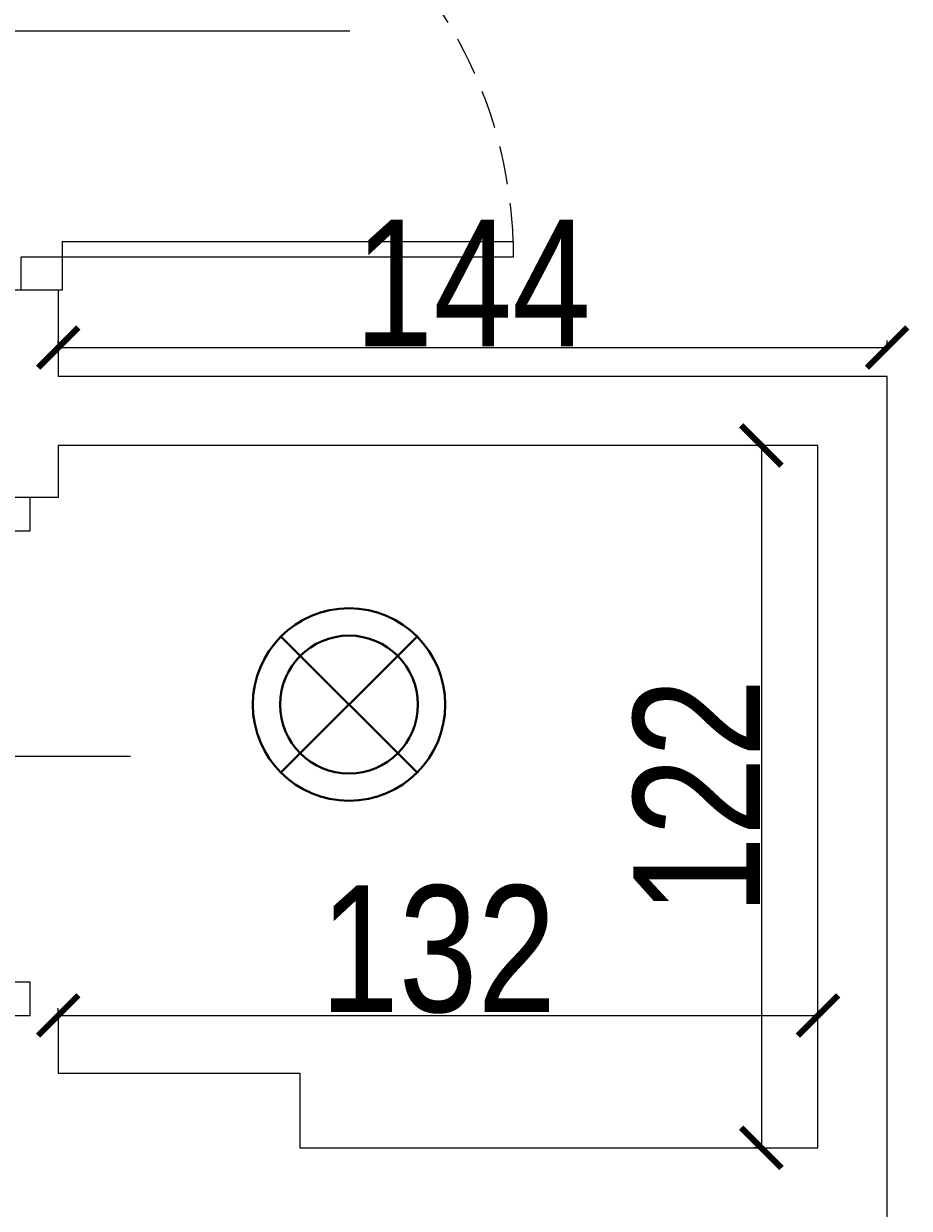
# Model space of a CAD drawing. Header units: millimetres. Extents: x -5941 to 19721, y -9230 to 6433.
# Tile 193 of 204: x 17120 to 17273, y 255 to 460. Entities that reach past the tile are written whole.
import ezdxf
from ezdxf.enums import TextEntityAlignment as Align

# ---------------------------------------------------------------- set-up
doc = ezdxf.new("R2010")
doc.units = ezdxf.units.MM
doc.linetypes.add('DASHED', pattern=[0.75, 0.5, -0.25])
for name, color, linetype in [('A_drzwi', 3, 'Continuous'), ('A_opis stolarki', 3, 'Continuous'), ('A_SC_MUROWANA_DZIAŁOWA', 42, 'Continuous'), ('A_wymiary', 55, 'Continuous')]:
    doc.layers.add(name, color=color, linetype=linetype)
doc.layers.add('e', color=1, linetype='Continuous', lineweight=40)
doc.styles.add('dar-styl', font='arial.ttf')
doc.styles.add('Opisowy', font='arial.ttf', dxfattribs={"width": 0.8})
doc.dimstyles.new('WYMIARY', dxfattribs={"dimtxt": 1.3, "dimasz": 7, "dimexe": 1.25, "dimexo": 0.3, "dimgap": 0.2, "dimtad": 1, "dimzin": 4, "dimtxsty": 'Opisowy', "dimblk1": 'ARCHTICK', "dimblk2": 'ARCHTICK', "dimsah": 1, "dimcen": 2.5, "dimazin": 0, "dimtfac": 1, "dimtmove": 1, "dimatfit": 3, "dimldrblk": 'ARCHTICK', "dimfxl": 0, "dimlwd": 18, "dimlwe": 9, "dimarcsym": 0})

# ---------------------------------------------------------------- blocks, each defined once
blk = doc.blocks.new('*U17')
at = {"color": 0}
for p, q in [((0, -6.5), (-88, -6.5)), ((-88, -6.5), (-88, -9.5)), ((0, -9.5), (0, -6.5)), ((0, -9.5), (-88, -9.5))]:
    blk.add_line(p, q, dxfattribs=at)
for points in [[(8, 0), (8, -6.5), (0, -6.5), (0, 0)], [(8, -94.5), (8, -101), (0, -101), (0, -94.5)]]:
    blk.add_lwpolyline(points, close=True, dxfattribs=at)
at = {"color": 0, "linetype": 'DASHED', "ltscale": 15}
blk.add_arc((0, -6.5), 88, 181.9536, 270, dxfattribs=at)
at = {"layer": 'A_opis stolarki'}
blk.add_line((-56.09, -50.5), (27.54, -50.5), dxfattribs=at)
at = {"layer": 'A_opis stolarki', "ltscale": 0.5, "style": 'dar-styl'}
blk.add_attdef('ODPORNOŚĆ_OGNIOWA', text='', height=15, rotation=274.0633, dxfattribs=at).set_placement((27.26, -47.55), align=Align.TOP_CENTER)
blk.add_attdef('SYMBOL_DRZWI1', text='', height=14, dxfattribs=at).set_placement((-16.77, -50.5), align=Align.BOTTOM_CENTER)
blk.add_attdef('SYMBOL_DRZWI2', text='', height=14, dxfattribs=at).set_placement((-16.77, -53.5), align=Align.TOP_CENTER)
blk = doc.blocks.new('*U16')
at = {"color": 0}
for p, q in [((-28.55, -9.5), (-28.55, -6.5)), ((-28.55, -6.5), (59.45, -6.5)), ((59.45, -6.5), (59.45, -9.5)), ((-28.55, -9.5), (59.45, -9.5))]:
    blk.add_line(p, q, dxfattribs=at)
for points in [[(-36.55, 0), (-36.55, -6.5), (-28.55, -6.5), (-28.55, 0)], [(-36.55, -94.5), (-36.55, -101), (-28.55, -101), (-28.55, -94.5)]]:
    blk.add_lwpolyline(points, close=True, dxfattribs=at)
at = {"color": 0, "linetype": 'DASHED', "ltscale": 15}
blk.add_arc((-28.55, -6.5), 88, 270, 358.0464, dxfattribs=at)
at = {"layer": 'A_opis stolarki'}
blk.add_line((-56.09, -50.5), (27.54, -50.5), dxfattribs=at)
at = {"layer": 'A_opis stolarki', "ltscale": 0.5, "style": 'dar-styl', "text_generation_flag": 2}
blk.add_attdef('ODPORNOŚĆ_OGNIOWA', text='', height=15, rotation=85.9367, dxfattribs=at).set_placement((-55.81, -47.55), align=Align.TOP_CENTER)
at = {"layer": 'A_opis stolarki', "ltscale": 0.5, "style": 'dar-styl'}
blk.add_attdef('SYMBOL_DRZWI1', text='', height=14, dxfattribs=at).set_placement((-16.77, -50.5), align=Align.BOTTOM_CENTER)
blk.add_attdef('SYMBOL_DRZWI2', text='', height=14, dxfattribs=at).set_placement((-16.77, -53.5), align=Align.TOP_CENTER)
blk = doc.blocks.new('_ArchTick')
at = {"color": 0, "const_width": 0.15}
blk.add_lwpolyline([(-0.5, -0.5), (0.5, 0.5)], dxfattribs=at)
blk = doc.blocks.new('*D75')
at = {"layer": 'A_wymiary', "color": 0, "lineweight": 9}
for p, q in [((17248.5, 387.08), (17246.55, 387.08)), ((17247.5, 265.08), (17246.55, 265.08))]:
    blk.add_line(p, q, dxfattribs=at)
at = {"layer": 'A_wymiary', "color": 0, "lineweight": 18}
blk.add_line((17247.8, 387.08), (17247.8, 265.08), dxfattribs=at)
at = {"layer": 'Defpoints', "color": 0}
for p in [(17257.63, 387.08), (17247.8, 265.08), (17247.8, 265.08)]:
    blk.add_point(p, dxfattribs=at)
at = {"layer": 'A_wymiary', "color": 0, "lineweight": 18, "xscale": 7, "yscale": 7, "zscale": 7}
for p, rotation in [((17247.8, 387.08), 90), ((17247.8, 265.08), 270)]:
    blk.add_blockref('_ArchTick', p, dxfattribs=dict(at, rotation=rotation))
at = {"layer": 'A_wymiary', "color": 0, "insert": (17236.55, 326.08), "char_height": 1.3, "attachment_point": 5, "rotation": 90, "style": 'Opisowy'}
blk.add_mtext('{\\H16.923077x;\\C3;122}', dxfattribs=at)
blk = doc.blocks.new('*D76')
at = {"layer": 'A_wymiary', "color": 0, "lineweight": 9}
for p, q in [((17125.63, 287.38), (17125.63, 289.33)), ((17257.63, 287.38), (17257.63, 289.33))]:
    blk.add_line(p, q, dxfattribs=at)
at = {"layer": 'A_wymiary', "color": 0, "lineweight": 18}
blk.add_line((17125.63, 288.08), (17257.63, 288.08), dxfattribs=at)
at = {"layer": 'Defpoints', "color": 0}
for p in [(17257.63, 288.08), (17125.63, 278.08), (17257.63, 278.08)]:
    blk.add_point(p, dxfattribs=at)
at = {"layer": 'A_wymiary', "color": 0, "lineweight": 18, "xscale": 7, "yscale": 7, "zscale": 7, "rotation": 180}
blk.add_blockref('_ArchTick', (17125.63, 288.08), dxfattribs=at)
at = {"layer": 'A_wymiary', "color": 0, "lineweight": 18, "xscale": 7, "yscale": 7, "zscale": 7}
blk.add_blockref('_ArchTick', (17257.63, 288.08), dxfattribs=at)
at = {"layer": 'A_wymiary', "color": 0, "insert": (17191.63, 299.52), "char_height": 1.3, "attachment_point": 5, "style": 'Opisowy'}
blk.add_mtext('{\\H16.923077x;\\C3;132}', dxfattribs=at)
blk = doc.blocks.new('*D83')
at = {"layer": 'A_wymiary', "color": 0, "lineweight": 9}
for p, q in [((17125.63, 403.4), (17125.63, 405.35)), ((17269.63, 403.4), (17269.63, 405.35))]:
    blk.add_line(p, q, dxfattribs=at)
at = {"layer": 'A_wymiary', "color": 0, "lineweight": 18}
blk.add_line((17125.63, 404.1), (17269.63, 404.1), dxfattribs=at)
at = {"layer": 'Defpoints', "color": 0}
for p in [(17269.63, 404.1), (17125.63, 399.08), (17269.63, 399.08)]:
    blk.add_point(p, dxfattribs=at)
at = {"layer": 'A_wymiary', "color": 0, "lineweight": 18, "xscale": 7, "yscale": 7, "zscale": 7, "rotation": 180}
blk.add_blockref('_ArchTick', (17125.63, 404.1), dxfattribs=at)
at = {"layer": 'A_wymiary', "color": 0, "lineweight": 18, "xscale": 7, "yscale": 7, "zscale": 7}
blk.add_blockref('_ArchTick', (17269.63, 404.1), dxfattribs=at)
at = {"layer": 'A_wymiary', "color": 0, "insert": (17197.63, 415.34), "char_height": 1.3, "attachment_point": 5, "style": 'Opisowy'}
blk.add_mtext('{\\H16.923077x;\\C3;144}', dxfattribs=at)
blk = doc.blocks.new('Wośw44')
at = {"layer": 'e'}
for p, q in [((-77826.54, 17259.07), (-77850.18, 17235.42)), ((-77850.18, 17259.07), (-77826.54, 17235.42))]:
    blk.add_line(p, q, dxfattribs=at)
blk.add_circle((-77838.36, 17247.25), 16.72, dxfattribs=at)

msp = doc.modelspace()

# ---------------------------------------------------------------- linework, layer by layer
at = {"layer": 'A_SC_MUROWANA_DZIAŁOWA'}
for p, q in [((17125.628, 414.079), (17113.628, 414.079)), ((17269.628, 399.079), (17125.628, 399.079)), ((17257.628, 387.079), (17125.628, 387.079)), ((17125.628, 378.079), (17113.628, 378.079))]:
    msp.add_line(p, q, dxfattribs=at)
for points in [[(17125.628, 414.079), (17125.628, 399.079)], [(17269.628, 226.079), (17269.628, 399.079)], [(17125.628, 387.079), (17125.628, 378.079)], [(17257.628, 265.079), (17257.628, 387.079)], [(17125.628, 288.079), (17125.628, 278.079)], [(17125.628, 278.079), (17167.628, 278.079)], [(17167.628, 278.079), (17167.628, 265.079)], [(17167.628, 265.079), (17257.628, 265.079)]]:
    msp.add_lwpolyline(points, dxfattribs=at)
at = {"layer": 'e'}
msp.add_circle((17176.154, 342.091, 0), 11.973, dxfattribs=at)

# ---------------------------------------------------------------- block references
at = {"layer": 'A_drzwi', "xscale": 0.8910891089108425, "yscale": 0.8910891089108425, "zscale": 0.8910891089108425, "rotation": 180}
for name, p in [('*U17', (17126.313, 414.079)), ('*U16', (17088.187, 288.079))]:
    msp.add_blockref(name, p, dxfattribs=at)
at = {"layer": 'e', "xscale": -1, "rotation": 180}
msp.add_blockref('Wośw44', (95014.51, 17589.337, 0), dxfattribs=at)

# ---------------------------------------------------------------- dimensions: what is measured, and where the dimension line sits
at = {"layer": 'A_wymiary'}
for base, p1, p2, text, picture, middle in [((17269.628, 404.098), (17125.628, 399.079), (17269.628, 399.079), '{\\H16.923077x;\\C3;144}', '*D83', (17197.628, 415.343)), ((17257.628, 288.079), (17125.628, 278.079), (17257.628, 278.079), '{\\H16.923077x;\\C3;132}', '*D76', (17191.628, 299.52))]:
    dim = msp.add_linear_dim(base=base, p1=p1, p2=p2, text=text, dimstyle='WYMIARY', override={"dimtxsty": 'Opisowy'}, dxfattribs=at)
    dim.commit()
    dim.dimension.update_dxf_attribs({"geometry": picture, "text_midpoint": middle})
dim = msp.add_linear_dim(base=(17247.797, 265.079), p1=(17257.628, 387.079), p2=(17247.797, 265.079), angle=90, text='{\\H16.923077x;\\C3;122}', dimstyle='WYMIARY', override={"dimtxsty": 'Opisowy'}, dxfattribs=at)
dim.commit()
dim.dimension.update_dxf_attribs({"geometry": '*D75', "text_midpoint": (17236.552, 326.079)})

doc.saveas('drawing.dxf')
